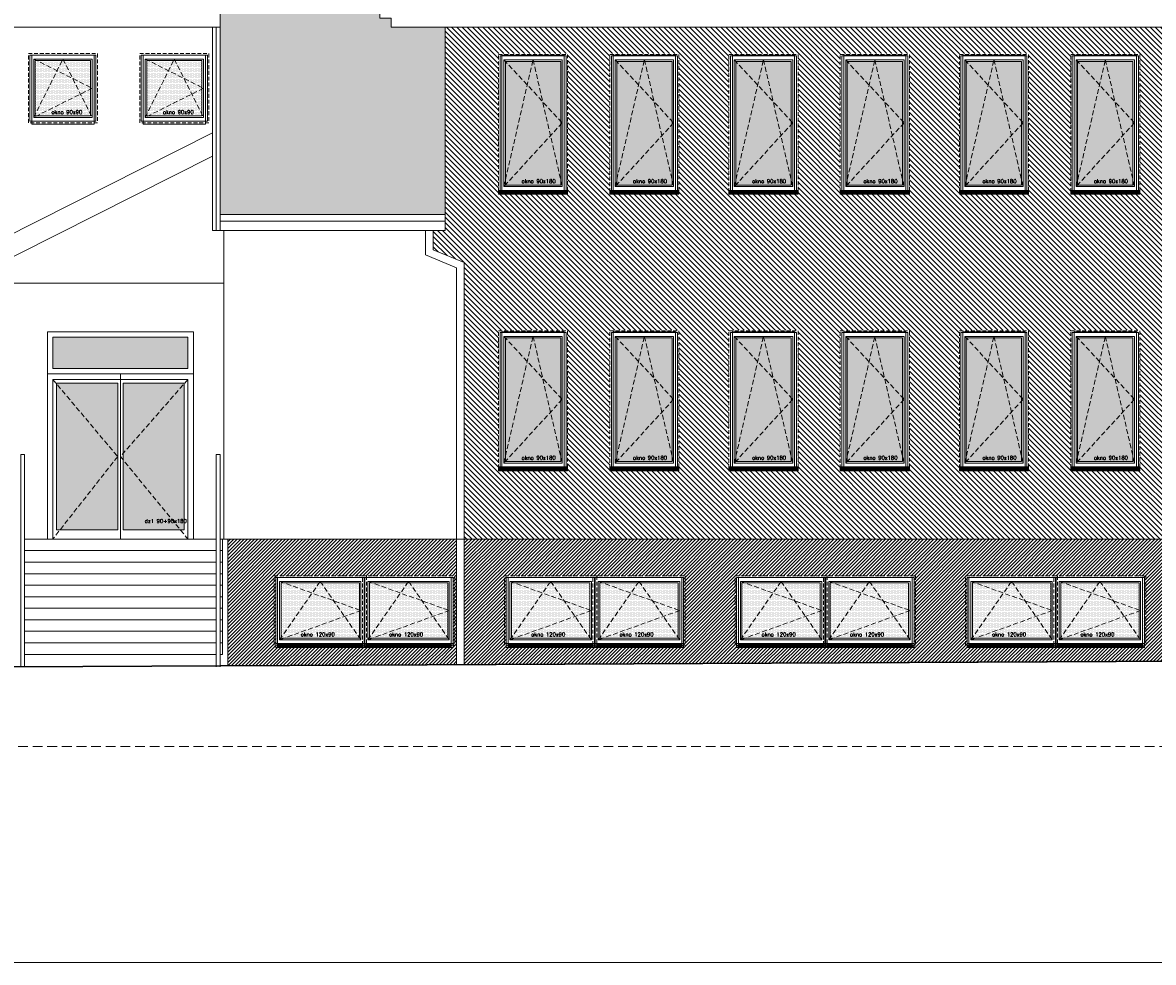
# Model space of a CAD drawing. Header units: millimetres. Extents: x 28291 to 177760, y -399809 to -170937.
# Tile 37 of 256: x 77694 to 79166, y -238865 to -237642. Entities that reach past the tile are written whole.
import ezdxf

# ---------------------------------------------------------------- set-up
doc = ezdxf.new("R2010")
doc.units = ezdxf.units.MM
for name, pattern in [('CACHE', [9.525, 6.35, -3.175]), ('CARKOVANA', [7.5, 5, -2.5]), ('HIDDEN', [9.525, 6.35, -3.175])]:
    doc.linetypes.add(name, pattern=pattern)
doc.layers.get('0').update_dxf_attribs({"lineweight": 0})
for name, color, linetype, lineweight in [('! opisy okien elewacja', 7, 'Continuous', 0), ('!! 0_ Istn-sciany', 3, 'Continuous', 30), ('!! 0_ WIDOK ELEWACJA', 4, 'Continuous', 0), ('!! 0_Istn-cienka', 4, 'Continuous', 9), ('!! 1_Hatch dach', 252, 'Continuous', 5), ('!! 2_NOWE OKNA WIDOk - remont', 140, 'Continuous', 5), ('!! 2_posadzki winyle 2', 43, 'Continuous', 9)]:
    doc.layers.add(name, color=color, linetype=linetype, lineweight=lineweight)
for name, color, linetype, lineweight, true_color in [('!! 0_ Istn-okna - wymienione', 9, 'Continuous', 13, 0x808080), ('!! 1_ELEWACJA KOLOR', 7, 'Continuous', 13, 0x6888bb), ('!! 2_ELEWACJA COKÓŁ', 9, 'Continuous', 13, 0x808080)]:
    doc.layers.add(name, color=color, linetype=linetype, lineweight=lineweight, true_color=true_color)
doc.styles.add('TXT', font='simplex.shx')

# ---------------------------------------------------------------- blocks, each defined once
blk = doc.blocks.new('okno 90x180')
at = {"layer": '!! 1_Hatch dach', "true_color": 0x575757}
h = blk.add_hatch(dxfattribs=at)
h.set_pattern_fill('DOTS', color=251)
h.set_pattern_definition([(0, (-9632.3096, -11392.1331), (0.79375, 1.5875), [0, -1.5875])])
h.paths.add_polyline_path([(9, -10), (81, -10), (81, -171), (9, -171)])
at = {"layer": '!! 2_posadzki winyle 2'}
h = blk.add_hatch(dxfattribs=at)
h.set_pattern_fill('ANSI31', color=252, scale=0.2)
h.paths.add_polyline_path([(0, -178), (90, -178), (90, -183), (0, -183)])
at = {"layer": '!! 0_ Istn-okna - wymienione', "linetype": 'CARKOVANA', "lineweight": 5}
blk.add_lwpolyline([(0, -1), (90, -1), (90, -180), (0, -180)], close=True, dxfattribs=at)
at = {"layer": '!! 0_ Istn-okna - wymienione'}
for points in [[(2, -3), (88, -3), (88, -178), (2, -178)], [(7, -8), (83, -8), (83, -173), (7, -173)], [(9, -10), (81, -10), (81, -171), (9, -171)], [(0, -178), (90, -178), (90, -183), (0, -183)]]:
    blk.add_lwpolyline(points, close=True, dxfattribs=at)
at = {"layer": '!! 1_Hatch dach', "color": 251, "linetype": 'CACHE', "true_color": 0x575757}
for points in [[(7, -173), (45, -8), (83, -173)], [(7, -8), (83, -90), (7, -173)]]:
    blk.add_lwpolyline(points, dxfattribs=at)
at = {"insert": (30.1, -163.6), "char_height": 5, "attachment_point": 1, "style": 'TXT'}
blk.add_mtext_dynamic_manual_height_columns('okno 90x180', width=52.63, gutter_width=75, heights=[0], dxfattribs=at)
blk = doc.blocks.new('okno 115x115')
at = {"layer": '!! 1_Hatch dach', "true_color": 0x575757}
h = blk.add_hatch(dxfattribs=at)
h.set_pattern_fill('DOTS', color=251, angle=360)
h.set_pattern_definition([(360, (-21873.4686, 1906.5186), (0.79375, 1.5875), [0, -1.5875])])
h.paths.add_polyline_path([(-12259.7, 13266.7), (-12157.7, 13266.7), (-12157.7, 13194.7), (-12259.7, 13194.7)])
h = blk.add_hatch(dxfattribs=at)
h.set_pattern_fill('ANSI31', color=251, scale=0.2, angle=360)
h.paths.add_polyline_path([(-12264.2, 13187.7), (-12153.2, 13187.7), (-12153.2, 13182.7), (-12264.2, 13182.7)])
at = {"layer": '!! 0_ Istn-okna - wymienione', "linetype": 'CARKOVANA', "lineweight": 5}
blk.add_lwpolyline([(-12268.7, 13275.7), (-12148.7, 13275.7), (-12148.7, 13185.7), (-12268.7, 13185.7)], close=True, dxfattribs=at)
at = {"layer": '!! 0_ Istn-okna - wymienione'}
for points in [[(-12266.7, 13273.7), (-12150.7, 13273.7), (-12150.7, 13187.7), (-12266.7, 13187.7)], [(-12261.7, 13268.7), (-12155.7, 13268.7), (-12155.7, 13192.7), (-12261.7, 13192.7)], [(-12259.7, 13266.7), (-12157.7, 13266.7), (-12157.7, 13194.7), (-12259.7, 13194.7)], [(-12266.7, 13187.7), (-12150.7, 13187.7), (-12150.7, 13182.7), (-12266.7, 13182.7)]]:
    blk.add_lwpolyline(points, close=True, dxfattribs=at)
at = {"layer": '!! 1_Hatch dach', "color": 251, "linetype": 'CACHE', "true_color": 0x575757}
for points in [[(-12261.7, 13192.7), (-12208.7, 13268.7), (-12155.7, 13192.7)], [(-12261.7, 13268.7), (-12155.7, 13230.7), (-12261.7, 13192.7)]]:
    blk.add_lwpolyline(points, dxfattribs=at)
at = {"insert": (-12234.1, 13202.1), "char_height": 5, "attachment_point": 1, "style": 'TXT'}
blk.add_mtext_dynamic_manual_height_columns('okno 120x90', width=52.63, gutter_width=75, heights=[0], dxfattribs=at)
blk = doc.blocks.new('okno 90x90')
at = {"layer": '!! 1_Hatch dach', "true_color": 0x575757}
h = blk.add_hatch(dxfattribs=at)
h.set_pattern_fill('DOTS', color=251)
h.set_pattern_definition([(0, (-9634.3096, -11214.1331), (0.79375, 1.5875), [0, -1.5875])])
h.paths.add_polyline_path([(7, 79), (79, 79), (79, 7), (7, 7)])
at = {"layer": '!! 0_ Istn-okna - wymienione', "linetype": 'CARKOVANA', "lineweight": 5}
blk.add_lwpolyline([(-2, 88), (88, 88), (88, -2), (-2, -2)], close=True, dxfattribs=at)
at = {"layer": '!! 0_ Istn-okna - wymienione'}
for points in [[(0, 86), (86, 86), (86, 0), (0, 0)], [(5, 81), (81, 81), (81, 5), (5, 5)], [(7, 79), (79, 79), (79, 7), (7, 7)]]:
    blk.add_lwpolyline(points, close=True, dxfattribs=at)
at = {"layer": '!! 1_Hatch dach', "color": 251, "linetype": 'CACHE', "true_color": 0x575757}
for points in [[(5, 5), (43, 81), (81, 5)], [(5, 81), (81, 43), (5, 5)]]:
    blk.add_lwpolyline(points, dxfattribs=at)
at = {"insert": (28.1, 14.4), "char_height": 5, "attachment_point": 1, "style": 'TXT'}
blk.add_mtext_dynamic_manual_height_columns('okno 90x90', width=52.63, gutter_width=75, heights=[0], dxfattribs=at)
blk = doc.blocks.new('DRZWI ZEWNETRZNE 2')
at = {"layer": '!! 1_Hatch dach', "true_color": 0x575757}
h = blk.add_hatch(dxfattribs=at)
h.set_pattern_fill('DOTS', color=251)
h.set_pattern_definition([(180, (-95, 511.8881), (-0.79375, -1.5875), [0, -1.5875])])
h.paths.add_polyline_path([(-187, -465.4), (-266.5, -465.4), (-266.5, -656.4), (-187, -656.4)])
h.paths.add_polyline_path([(-273.5, -465.4), (-353, -465.4), (-353, -656.4), (-273.5, -656.4)])
h.paths.add_polyline_path([(-182, -405.4), (-358, -405.4), (-358, -446.4), (-182, -446.4)])
at = {"layer": '!! 0_ Istn-okna - wymienione'}
for p, q in [((-182, -460.4), (-358, -460.4)), ((-358, -460.4), (-358, -668.4)), ((-273.5, -465.4), (-353, -465.4)), ((-353, -465.4), (-353, -656.4)), ((-187, -465.4), (-266.5, -465.4)), ((-187, -656.4), (-187, -465.4)), ((-182, -668.4), (-182, -460.4))]:
    blk.add_line(p, q, dxfattribs=at)
for points in [[(-175, -668.4), (-175, -398.4), (-365, -398.4), (-365, -668.4)], [(-175, -668.4), (-175, -453.4), (-365, -453.4), (-365, -668.4)], [(-270, -668.4), (-270, -453.4)], [(-273.5, -656.4), (-273.5, -465.4)], [(-266.5, -656.4), (-266.5, -465.4)], [(-353, -656.4), (-273.5, -656.4)], [(-266.5, -656.4), (-187, -656.4)], [(-365, -668.4), (-175, -668.4)]]:
    blk.add_lwpolyline(points, dxfattribs=at)
for points in [[(-175, -453.4), (-365, -453.4), (-365, -398.4), (-175, -398.4)], [(-182, -446.4), (-358, -446.4), (-358, -405.4), (-182, -405.4)]]:
    blk.add_lwpolyline(points, close=True, dxfattribs=at)
at = {"layer": '!! 1_Hatch dach', "color": 251, "linetype": 'CACHE', "true_color": 0x575757}
for points in [[(-358, -460.4), (-273.5, -560.9), (-358, -668.4)], [(-182, -460.4), (-270, -560.9), (-182, -668.4)]]:
    blk.add_lwpolyline(points, dxfattribs=at)
at = {"insert": (-238.2, -642.4), "char_height": 5, "attachment_point": 1, "style": 'TXT'}
blk.add_mtext_dynamic_manual_height_columns('dz1 90+90x180', width=52.63, gutter_width=75, heights=[0], dxfattribs=at)

msp = doc.modelspace()

# ---------------------------------------------------------------- hatches: boundary and pattern name
at = {"layer": '!! 1_ELEWACJA KOLOR', "true_color": 0xa78758}
h = msp.add_hatch(dxfattribs=at)
h.set_pattern_fill('ANSI31', color=45, scale=1.5, angle=-90)
h.paths.add_polyline_path([(78269.25991, -238314.26576), (79218.25991, -238314.26576), (79218.25991, -238132.26576), (79215.75991, -238132.26576), (79215.75991, -238042.26576), (79217.47132, -237772.26576), (79215.75991, -237772.26576), (79215.75991, -237682.26576), (79218.25991, -237647.85452), (78244.25991, -237647.85452), (78244.25991, -237891.63335), (78244.25991, -237912.26576), (78228.92991, -237912.26576), (78228.92991, -237937.53761), (78269.25991, -237954.26576)])
h.paths.add_polyline_path([(78913.75991, -238042.26576), (79003.75991, -238042.26576), (79003.75991, -238222.26576), (78999.25991, -238222.26576), (78999.25991, -238224.26576), (78918.25991, -238224.26576), (78918.25991, -238222.26576), (78913.75991, -238222.26576)], flags=16)
h.paths.add_polyline_path([(78915.75991, -238044.26576), (79001.75991, -238044.26576), (79001.75991, -238220.26576), (78915.75991, -238220.26576)], flags=0)
h.paths.add_polyline_path([(78920.75991, -238049.26576), (78996.75991, -238049.26576), (78996.75991, -238215.26576), (78920.75991, -238215.26576)], flags=0)
h.paths.add_polyline_path([(78922.59124, -238051.26576), (78958.30208, -238051.26576), (78958.75991, -238049.26576), (78959.21774, -238051.26576), (78994.75991, -238051.26576), (78994.75991, -238130.08155), (78996.75991, -238132.26576), (78994.75991, -238134.44997), (78994.75991, -238206.52891), (78996.30208, -238213.26576), (78922.59124, -238213.26576), (78920.75991, -238215.26576), (78922.75991, -238206.52891), (78922.75991, -238051.44997)], flags=0)
h.paths.add_polyline_path([(78848.75991, -238042.26576), (78848.75991, -238222.26576), (78844.25991, -238222.26576), (78844.25991, -238224.26576), (78763.25991, -238224.26576), (78763.25991, -238222.26576), (78758.75991, -238222.26576), (78758.75991, -238042.26576)], flags=16)
h.paths.add_polyline_path([(78846.75991, -238044.26576), (78846.75991, -238220.26576), (78760.75991, -238220.26576), (78760.75991, -238044.26576)], flags=0)
h.paths.add_polyline_path([(78918.25991, -237864.26576), (78918.25991, -237862.26576), (78913.75991, -237862.26576), (78844.25991, -237862.26576), (78844.25991, -237864.26576), (78763.25991, -237864.26576), (78763.25991, -237862.26576), (78758.75991, -237862.26576), (78699.25991, -237862.26576), (78699.25991, -237864.26576), (78618.25991, -237864.26576), (78618.25991, -237862.26576), (78613.75991, -237862.26576), (78544.25991, -237862.26576), (78544.25991, -237864.26576), (78463.25991, -237864.26576), (78463.25991, -237862.26576), (78458.75991, -237862.26576), (78399.25991, -237862.26576), (78399.25991, -237864.26576), (78318.25991, -237864.26576), (78318.25991, -237862.26576), (78313.75991, -237862.26576), (78313.75991, -237682.26576), (78403.75991, -237682.26576), (78403.75991, -237862.26576), (78458.75991, -237862.26576), (78458.75991, -237682.26576), (78548.75991, -237682.26576), (78548.75991, -237862.26576), (78613.75991, -237862.26576), (78613.75991, -237682.26576), (78703.75991, -237682.26576), (78703.75991, -237862.26576), (78758.75991, -237862.26576), (78758.75991, -237682.26576), (78848.75991, -237682.26576), (78848.75991, -237862.26576), (78913.75991, -237862.26576), (78913.75991, -237682.26576), (79003.75991, -237682.26576), (79003.75991, -237862.26576), (79058.75991, -237862.26576), (79058.75991, -237682.26576), (79148.75991, -237682.26576), (79148.75991, -237862.26576), (79144.25991, -237862.26576), (79144.25991, -237864.26576), (79063.25991, -237864.26576), (79063.25991, -237862.26576), (79058.75991, -237862.26576), (78999.25991, -237862.26576), (78999.25991, -237864.26576)], flags=16)
h.paths.add_polyline_path([(78841.75991, -238049.26576), (78841.75991, -238215.26576), (78765.75991, -238215.26576), (78765.75991, -238049.26576)], flags=0)
h.paths.add_polyline_path([(78915.75991, -237860.26576), (78915.75991, -237684.26576), (79001.75991, -237684.26576), (79001.75991, -237860.26576)], flags=0)
h.paths.add_polyline_path([(78839.75991, -238051.26576), (78839.75991, -238130.08155), (78841.75991, -238132.26576), (78839.75991, -238134.44997), (78839.75991, -238206.52891), (78841.30208, -238213.26576), (78767.59124, -238213.26576), (78765.75991, -238215.26576), (78767.75991, -238206.52891), (78767.75991, -238051.44997), (78767.59124, -238051.26576), (78803.30208, -238051.26576), (78803.75991, -238049.26576), (78804.21774, -238051.26576)], flags=0)
h.paths.add_polyline_path([(78920.75991, -237855.26576), (78920.75991, -237689.26576), (78996.75991, -237689.26576), (78996.75991, -237855.26576)], flags=0)
h.paths.add_polyline_path([(78920.75991, -237855.26576), (78922.75991, -237846.52891), (78922.75991, -237691.44997), (78922.59124, -237691.26576), (78958.30208, -237691.26576), (78958.75991, -237689.26576), (78959.21774, -237691.26576), (78994.75991, -237691.26576), (78994.75991, -237770.08155), (78996.75991, -237772.26576), (78994.75991, -237774.44997), (78994.75991, -237846.52891), (78996.30208, -237853.26576), (78922.59124, -237853.26576)], flags=0)
h.paths.add_polyline_path([(78846.75991, -237860.26576), (78760.75991, -237860.26576), (78760.75991, -237684.26576), (78846.75991, -237684.26576)], flags=0)
h.paths.add_polyline_path([(78841.75991, -237855.26576), (78765.75991, -237855.26576), (78765.75991, -237689.26576), (78841.75991, -237689.26576)], flags=0)
h.paths.add_polyline_path([(78841.30208, -237853.26576), (78767.59124, -237853.26576), (78765.75991, -237855.26576), (78767.75991, -237846.52891), (78767.75991, -237691.44997), (78767.59124, -237691.26576), (78803.30208, -237691.26576), (78803.75991, -237689.26576), (78804.21774, -237691.26576), (78839.75991, -237691.26576), (78839.75991, -237770.08155), (78841.75991, -237772.26576), (78839.75991, -237774.44997), (78839.75991, -237846.52891)], flags=0)
h.paths.add_polyline_path([(79058.75991, -238042.26576), (79148.75991, -238042.26576), (79148.75991, -238222.26576), (79144.25991, -238222.26576), (79144.25991, -238224.26576), (79063.25991, -238224.26576), (79063.25991, -238222.26576), (79058.75991, -238222.26576)], flags=16)
h.paths.add_polyline_path([(79060.75991, -238044.26576), (79146.75991, -238044.26576), (79146.75991, -238220.26576), (79060.75991, -238220.26576)], flags=0)
h.paths.add_polyline_path([(79065.75991, -238049.26576), (79141.75991, -238049.26576), (79141.75991, -238215.26576), (79065.75991, -238215.26576)], flags=0)
h.paths.add_polyline_path([(79067.59124, -238051.26576), (79103.30208, -238051.26576), (79103.75991, -238049.26576), (79104.21774, -238051.26576), (79139.75991, -238051.26576), (79139.75991, -238130.08155), (79141.75991, -238132.26576), (79139.75991, -238134.44997), (79139.75991, -238206.52891), (79141.30208, -238213.26576), (79067.59124, -238213.26576), (79065.75991, -238215.26576), (79067.75991, -238206.52891), (79067.75991, -238051.44997)], flags=0)
h.paths.add_polyline_path([(79060.75991, -237860.26576), (79060.75991, -237684.26576), (79146.75991, -237684.26576), (79146.75991, -237860.26576)], flags=0)
h.paths.add_polyline_path([(79065.75991, -237855.26576), (79065.75991, -237689.26576), (79141.75991, -237689.26576), (79141.75991, -237855.26576)], flags=0)
h.paths.add_polyline_path([(79065.75991, -237855.26576), (79067.75991, -237846.52891), (79067.75991, -237691.44997), (79067.59124, -237691.26576), (79103.30208, -237691.26576), (79103.75991, -237689.26576), (79104.21774, -237691.26576), (79139.75991, -237691.26576), (79139.75991, -237770.08155), (79141.75991, -237772.26576), (79139.75991, -237774.44997), (79139.75991, -237846.52891), (79141.30208, -237853.26576), (79067.59124, -237853.26576)], flags=0)
h.paths.add_polyline_path([(78703.75991, -238042.26576), (78703.75991, -238222.26576), (78699.25991, -238222.26576), (78699.25991, -238224.26576), (78618.25991, -238224.26576), (78618.25991, -238222.26576), (78613.75991, -238222.26576), (78613.75991, -238042.26576)], flags=16)
h.paths.add_polyline_path([(78701.75991, -238044.26576), (78701.75991, -238220.26576), (78615.75991, -238220.26576), (78615.75991, -238044.26576)], flags=0)
h.paths.add_polyline_path([(78696.75991, -238049.26576), (78696.75991, -238215.26576), (78620.75991, -238215.26576), (78620.75991, -238049.26576)], flags=0)
h.paths.add_polyline_path([(78694.75991, -238051.26576), (78694.75991, -238130.08155), (78696.75991, -238132.26576), (78694.75991, -238134.44997), (78694.75991, -238206.52891), (78696.30208, -238213.26576), (78622.59124, -238213.26576), (78620.75991, -238215.26576), (78622.75991, -238206.52891), (78622.75991, -238051.44997), (78622.59124, -238051.26576), (78658.30208, -238051.26576), (78658.75991, -238049.26576), (78659.21774, -238051.26576)], flags=0)
h.paths.add_polyline_path([(78701.75991, -237860.26576), (78615.75991, -237860.26576), (78615.75991, -237684.26576), (78701.75991, -237684.26576)], flags=0)
h.paths.add_polyline_path([(78696.75991, -237855.26576), (78620.75991, -237855.26576), (78620.75991, -237689.26576), (78696.75991, -237689.26576)], flags=0)
h.paths.add_polyline_path([(78696.30208, -237853.26576), (78622.59124, -237853.26576), (78620.75991, -237855.26576), (78622.75991, -237846.52891), (78622.75991, -237691.44997), (78622.59124, -237691.26576), (78658.30208, -237691.26576), (78658.75991, -237689.26576), (78659.21774, -237691.26576), (78694.75991, -237691.26576), (78694.75991, -237770.08155), (78696.75991, -237772.26576), (78694.75991, -237774.44997), (78694.75991, -237846.52891)], flags=0)
h.paths.add_polyline_path([(78548.75991, -238042.26576), (78548.75991, -238222.26576), (78544.25991, -238222.26576), (78544.25991, -238224.26576), (78463.25991, -238224.26576), (78463.25991, -238222.26576), (78458.75991, -238222.26576), (78458.75991, -238042.26576)], flags=16)
h.paths.add_polyline_path([(78546.75991, -238044.26576), (78546.75991, -238220.26576), (78460.75991, -238220.26576), (78460.75991, -238044.26576)], flags=0)
h.paths.add_polyline_path([(78541.75991, -238049.26576), (78541.75991, -238215.26576), (78465.75991, -238215.26576), (78465.75991, -238049.26576)], flags=0)
h.paths.add_polyline_path([(78546.75991, -237860.26576), (78460.75991, -237860.26576), (78460.75991, -237684.26576), (78546.75991, -237684.26576)], flags=0)
h.paths.add_polyline_path([(78539.75991, -238051.26576), (78539.75991, -238130.08155), (78541.75991, -238132.26576), (78539.75991, -238134.44997), (78539.75991, -238206.52891), (78541.30208, -238213.26576), (78467.59124, -238213.26576), (78465.75991, -238215.26576), (78467.75991, -238206.52891), (78467.75991, -238051.44997), (78467.59124, -238051.26576), (78503.30208, -238051.26576), (78503.75991, -238049.26576), (78504.21774, -238051.26576)], flags=0)
h.paths.add_polyline_path([(78541.75991, -237855.26576), (78465.75991, -237855.26576), (78465.75991, -237689.26576), (78541.75991, -237689.26576)], flags=0)
h.paths.add_polyline_path([(78541.30208, -237853.26576), (78467.59124, -237853.26576), (78465.75991, -237855.26576), (78467.75991, -237846.52891), (78467.75991, -237691.44997), (78467.59124, -237691.26576), (78503.30208, -237691.26576), (78503.75991, -237689.26576), (78504.21774, -237691.26576), (78539.75991, -237691.26576), (78539.75991, -237770.08155), (78541.75991, -237772.26576), (78539.75991, -237774.44997), (78539.75991, -237846.52891)], flags=0)
h.paths.add_polyline_path([(78403.75991, -238042.26576), (78403.75991, -238222.26576), (78399.25991, -238222.26576), (78399.25991, -238224.26576), (78318.25991, -238224.26576), (78318.25991, -238222.26576), (78313.75991, -238222.26576), (78313.75991, -238042.26576)], flags=16)
h.paths.add_polyline_path([(78401.75991, -238044.26576), (78401.75991, -238220.26576), (78315.75991, -238220.26576), (78315.75991, -238044.26576)], flags=0)
h.paths.add_polyline_path([(78401.75991, -237860.26576), (78315.75991, -237860.26576), (78315.75991, -237684.26576), (78401.75991, -237684.26576)], flags=0)
h.paths.add_polyline_path([(78396.75991, -238049.26576), (78396.75991, -238215.26576), (78320.75991, -238215.26576), (78320.75991, -238049.26576)], flags=0)
h.paths.add_polyline_path([(78394.75991, -238051.26576), (78394.75991, -238130.08155), (78396.75991, -238132.26576), (78394.75991, -238134.44997), (78394.75991, -238206.52891), (78396.30208, -238213.26576), (78322.59124, -238213.26576), (78320.75991, -238215.26576), (78322.75991, -238206.52891), (78322.75991, -238051.44997), (78322.59124, -238051.26576), (78358.30208, -238051.26576), (78358.75991, -238049.26576), (78359.21774, -238051.26576)], flags=0)
h.paths.add_polyline_path([(78396.75991, -237855.26576), (78320.75991, -237855.26576), (78320.75991, -237689.26576), (78396.75991, -237689.26576)], flags=0)
h.paths.add_polyline_path([(78396.30208, -237853.26576), (78322.59124, -237853.26576), (78320.75991, -237855.26576), (78322.75991, -237846.52891), (78322.75991, -237691.44997), (78322.59124, -237691.26576), (78358.30208, -237691.26576), (78358.75991, -237689.26576), (78359.21774, -237691.26576), (78394.75991, -237691.26576), (78394.75991, -237770.08155), (78396.75991, -237772.26576), (78394.75991, -237774.44997), (78394.75991, -237846.52891)], flags=0)
h.paths.add_polyline_path([(79087.58766, -238212.10613), (79137.70671, -238212.10613), (79137.70671, -238204.60613), (79087.58766, -238204.60613)], flags=8)
h.paths.add_polyline_path([(78942.58766, -238212.10613), (78992.70671, -238212.10613), (78992.70671, -238204.60613), (78942.58766, -238204.60613)], flags=8)
h.paths.add_polyline_path([(78787.58766, -238212.10613), (78837.70671, -238212.10613), (78837.70671, -238204.60613), (78787.58766, -238204.60613)], flags=8)
h.paths.add_polyline_path([(78642.58766, -238212.10613), (78692.70671, -238212.10613), (78692.70671, -238204.60613), (78642.58766, -238204.60613)], flags=8)
h.paths.add_polyline_path([(78487.58766, -238212.10613), (78537.70671, -238212.10613), (78537.70671, -238204.60613), (78487.58766, -238204.60613)], flags=8)
h.paths.add_polyline_path([(78342.58766, -238212.10613), (78392.70671, -238212.10613), (78392.70671, -238204.60613), (78342.58766, -238204.60613)], flags=8)
h.paths.add_polyline_path([(79087.58766, -237852.10613), (79137.70671, -237852.10613), (79137.70671, -237844.60613), (79087.58766, -237844.60613)], flags=8)
h.paths.add_polyline_path([(78942.58766, -237852.10613), (78992.70671, -237852.10613), (78992.70671, -237844.60613), (78942.58766, -237844.60613)], flags=8)
h.paths.add_polyline_path([(78787.58766, -237852.10613), (78837.70671, -237852.10613), (78837.70671, -237844.60613), (78787.58766, -237844.60613)], flags=8)
h.paths.add_polyline_path([(78642.58766, -237852.10613), (78692.70671, -237852.10613), (78692.70671, -237844.60613), (78642.58766, -237844.60613)], flags=8)
h.paths.add_polyline_path([(78487.58766, -237852.10613), (78537.70671, -237852.10613), (78537.70671, -237844.60613), (78487.58766, -237844.60613)], flags=8)
h.paths.add_polyline_path([(78342.58766, -237852.10613), (78392.70671, -237852.10613), (78392.70671, -237844.60613), (78342.58766, -237844.60613)], flags=8)
at = {"layer": '!! 1_Hatch dach', "true_color": 0x990000}
h = msp.add_hatch(dxfattribs=at)
h.set_pattern_fill('AR-B88', color=14, scale=0.1, angle=180)
h.paths.add_polyline_path([(79303.25991, -237613.0165), (79303.25991, -237627.22212), (82067.25991, -237627.22212), (82067.25991, -237010.26576), (75781.25991, -237010.26576), (75781.25991, -237627.22212), (77951.25991, -237627.22212), (77951.25991, -237891.63335), (78244.25991, -237891.63335), (78244.25991, -237647.85452), (78174.25991, -237647.85452), (78174.25991, -237635.86593), (78159.25991, -237635.86593), (78159.25991, -237613.0165), (78731.25991, -237109.6565)])
h.paths.add_polyline_path([(79511.5687, -237292.80212), (79646.87991, -237407.24742), (79630.73536, -237426.33547), (79392.40203, -237426.33547), (79376.25749, -237407.24742)], flags=16)
h.paths.add_polyline_path([(79511.5687, -237325.54511), (79630.73536, -237426.33547), (79392.40203, -237426.33547)], flags=0)
h.paths.add_polyline_path([(79511.5687, -237329.47427), (79622.54287, -237423.33547), (79400.59453, -237423.33547)], flags=0)
h.paths.add_polyline_path([(79795.42415, -237407.24742), (79930.73536, -237292.80212), (80066.04658, -237407.24742), (80049.90203, -237426.33547), (79811.5687, -237426.33547)], flags=16)
h.paths.add_polyline_path([(79811.5687, -237426.33547), (79930.73536, -237325.54511), (80049.90203, -237426.33547)], flags=0)
h.paths.add_polyline_path([(79819.7612, -237423.33547), (79930.73536, -237329.47427), (80041.70953, -237423.33547)], flags=0)
h.paths.add_polyline_path([(80214.59082, -237407.24742), (80349.90203, -237292.80212), (80485.21324, -237407.24742), (80469.0687, -237426.33547), (80230.73536, -237426.33547)], flags=16)
h.paths.add_polyline_path([(80230.73536, -237426.33547), (80349.90203, -237325.54511), (80469.0687, -237426.33547)], flags=0)
h.paths.add_polyline_path([(80238.92786, -237423.33547), (80349.90203, -237329.47427), (80460.8762, -237423.33547)], flags=0)
h.paths.add_polyline_path([(78086.26233, -237407.24742), (78070.11779, -237426.33547), (77831.78445, -237426.33547), (77815.63991, -237407.24742), (77950.95112, -237292.80212)], flags=16)
h.paths.add_polyline_path([(78070.11779, -237426.33547), (77831.78445, -237426.33547), (77950.95112, -237325.54511)], flags=0)
h.paths.add_polyline_path([(78061.92529, -237423.33547), (77839.97695, -237423.33547), (77950.95112, -237329.47427)], flags=0)
h.paths.add_polyline_path([(80790.64743, -237407.24742), (80925.95864, -237292.80212), (81061.26985, -237407.24742), (81045.1253, -237426.33547), (81035.1253, -237426.33547), (81035.1253, -237565.70631), (80816.79197, -237565.70631), (80816.79197, -237426.33547), (80806.79197, -237426.33547)], flags=16)
h.paths.add_polyline_path([(80840.95864, -237436.70631), (81010.95864, -237436.70631), (81010.95864, -237555.70631), (80840.95864, -237555.70631)], flags=0)
h.paths.add_polyline_path([(80847.95864, -237443.70631), (80923.45864, -237443.70631), (80923.45864, -237548.70631), (80847.95864, -237548.70631)], flags=0)
h.paths.add_polyline_path([(80849.95864, -237445.16588), (80850.69918, -237445.70631), (80884.98959, -237445.70631), (80885.70864, -237443.70631), (80886.42769, -237445.70631), (80921.26817, -237445.70631), (80921.26817, -237542.61361), (80922.73959, -237546.70631), (80850.80561, -237546.70631), (80847.95864, -237548.70631), (80849.95864, -237543.1434)], flags=0)
h.paths.add_polyline_path([(77667.09567, -237407.24742), (77650.95112, -237426.33547), (77412.61779, -237426.33547), (77396.47324, -237407.24742), (77531.78445, -237292.80212)], flags=16)
h.paths.add_polyline_path([(80928.45864, -237443.70631), (81003.95864, -237443.70631), (81003.95864, -237548.70631), (80928.45864, -237548.70631)], flags=0)
h.paths.add_polyline_path([(80930.64911, -237445.70631), (80965.48959, -237445.70631), (80966.20864, -237443.70631), (80966.92769, -237445.70631), (81001.21809, -237445.70631), (81001.95864, -237445.16588), (81001.95864, -237543.1434), (81003.95864, -237548.70631), (81001.11167, -237546.70631), (80929.17769, -237546.70631), (80930.64911, -237542.61361)], flags=0)
h.paths.add_polyline_path([(77650.95112, -237426.33547), (77412.61779, -237426.33547), (77531.78445, -237325.54511)], flags=0)
h.paths.add_polyline_path([(77642.75862, -237423.33547), (77420.81029, -237423.33547), (77531.78445, -237329.47427)], flags=0)
h.paths.add_polyline_path([(81090.64743, -237407.24742), (81225.95864, -237292.80212), (81361.26985, -237407.24742), (81345.1253, -237426.33547), (81335.1253, -237426.33547), (81335.1253, -237565.70631), (81116.79197, -237565.70631), (81116.79197, -237426.33547), (81106.79197, -237426.33547)], flags=16)
h.paths.add_polyline_path([(81140.95864, -237436.70631), (81310.95864, -237436.70631), (81310.95864, -237555.70631), (81140.95864, -237555.70631)], flags=0)
h.paths.add_polyline_path([(81147.95864, -237443.70631), (81223.45864, -237443.70631), (81223.45864, -237548.70631), (81147.95864, -237548.70631)], flags=0)
h.paths.add_polyline_path([(81149.95864, -237445.16588), (81150.69918, -237445.70631), (81184.98959, -237445.70631), (81185.70864, -237443.70631), (81186.42769, -237445.70631), (81221.26817, -237445.70631), (81221.26817, -237542.61361), (81222.73959, -237546.70631), (81150.80561, -237546.70631), (81147.95864, -237548.70631), (81149.95864, -237543.1434)], flags=0)
h.paths.add_polyline_path([(81228.45864, -237443.70631), (81303.95864, -237443.70631), (81303.95864, -237548.70631), (81228.45864, -237548.70631)], flags=0)
h.paths.add_polyline_path([(81230.64911, -237445.70631), (81265.48959, -237445.70631), (81266.20864, -237443.70631), (81266.92769, -237445.70631), (81301.21809, -237445.70631), (81301.95864, -237445.16588), (81301.95864, -237543.1434), (81303.95864, -237548.70631), (81301.11167, -237546.70631), (81229.17769, -237546.70631), (81230.64911, -237542.61361)], flags=0)
h.paths.add_polyline_path([(77247.929, -237407.24742), (77231.78445, -237426.33547), (76993.45112, -237426.33547), (76977.30658, -237407.24742), (77112.61779, -237292.80212)], flags=16)
h.paths.add_polyline_path([(77231.78445, -237426.33547), (76993.45112, -237426.33547), (77112.61779, -237325.54511)], flags=0)
h.paths.add_polyline_path([(77223.59196, -237423.33547), (77001.64362, -237423.33547), (77112.61779, -237329.47427)], flags=0)
h.paths.add_polyline_path([(81390.64743, -237407.24742), (81525.95864, -237292.80212), (81661.26985, -237407.24742), (81645.1253, -237426.33547), (81635.1253, -237426.33547), (81635.1253, -237565.70631), (81416.79197, -237565.70631), (81416.79197, -237426.33547), (81406.79197, -237426.33547)], flags=16)
h.paths.add_polyline_path([(81440.95864, -237436.70631), (81610.95864, -237436.70631), (81610.95864, -237555.70631), (81440.95864, -237555.70631)], flags=0)
h.paths.add_polyline_path([(81447.95864, -237443.70631), (81523.45864, -237443.70631), (81523.45864, -237548.70631), (81447.95864, -237548.70631)], flags=0)
h.paths.add_polyline_path([(81449.95864, -237445.16588), (81450.69918, -237445.70631), (81484.98959, -237445.70631), (81485.70864, -237443.70631), (81486.42769, -237445.70631), (81521.26817, -237445.70631), (81521.26817, -237542.61361), (81522.73959, -237546.70631), (81450.80561, -237546.70631), (81447.95864, -237548.70631), (81449.95864, -237543.1434)], flags=0)
h.paths.add_polyline_path([(81528.45864, -237443.70631), (81603.95864, -237443.70631), (81603.95864, -237548.70631), (81528.45864, -237548.70631)], flags=0)
h.paths.add_polyline_path([(81530.64911, -237445.70631), (81565.48959, -237445.70631), (81566.20864, -237443.70631), (81566.92769, -237445.70631), (81601.21809, -237445.70631), (81601.95864, -237445.16588), (81601.95864, -237543.1434), (81603.95864, -237548.70631), (81601.11167, -237546.70631), (81529.17769, -237546.70631), (81530.64911, -237542.61361)], flags=0)
h.paths.add_polyline_path([(81699.9487, -237407.24742), (81835.25991, -237292.80212), (81970.57112, -237407.24742), (81954.42658, -237426.33547), (81944.42658, -237426.33547), (81944.42658, -237565.70631), (81726.09324, -237565.70631), (81726.09324, -237426.33547), (81716.09324, -237426.33547)], flags=16)
h.paths.add_polyline_path([(81750.25991, -237436.70631), (81920.25991, -237436.70631), (81920.25991, -237555.70631), (81750.25991, -237555.70631)], flags=0)
h.paths.add_polyline_path([(81757.25991, -237443.70631), (81832.75991, -237443.70631), (81832.75991, -237548.70631), (81757.25991, -237548.70631)], flags=0)
h.paths.add_polyline_path([(81759.25991, -237445.16588), (81760.00045, -237445.70631), (81794.29086, -237445.70631), (81795.00991, -237443.70631), (81795.72896, -237445.70631), (81830.56944, -237445.70631), (81830.56944, -237542.61361), (81832.04086, -237546.70631), (81760.10688, -237546.70631), (81757.25991, -237548.70631), (81759.25991, -237543.1434)], flags=0)
h.paths.add_polyline_path([(81837.75991, -237443.70631), (81913.25991, -237443.70631), (81913.25991, -237548.70631), (81837.75991, -237548.70631)], flags=0)
h.paths.add_polyline_path([(81839.95038, -237445.70631), (81874.79086, -237445.70631), (81875.50991, -237443.70631), (81876.22896, -237445.70631), (81910.51937, -237445.70631), (81911.25991, -237445.16588), (81911.25991, -237543.1434), (81913.25991, -237548.70631), (81910.41294, -237546.70631), (81838.47896, -237546.70631), (81839.95038, -237542.61361)], flags=0)
h.paths.add_polyline_path([(81829.08766, -237545.54668), (81881.11147, -237545.54668), (81881.11147, -237538.04668), (81829.08766, -237538.04668)], flags=8)
h.paths.add_polyline_path([(81519.78639, -237545.54668), (81571.8102, -237545.54668), (81571.8102, -237538.04668), (81519.78639, -237538.04668)], flags=8)
h.paths.add_polyline_path([(81219.78639, -237545.54668), (81271.8102, -237545.54668), (81271.8102, -237538.04668), (81219.78639, -237538.04668)], flags=8)
h.paths.add_polyline_path([(80919.78639, -237545.54668), (80971.8102, -237545.54668), (80971.8102, -237538.04668), (80919.78639, -237538.04668)], flags=8)
at = {"layer": '!! 2_ELEWACJA COKÓŁ', "true_color": 0x2b2b2c}
h = msp.add_hatch(dxfattribs=at)
h.set_pattern_fill('ANSI31', color=250, angle=180)
h.set_pattern_definition([(225, (130878.9713, -429739.2704), (2.24506403, -2.24506403), [])])
h.paths.add_polyline_path([(78269.25991, -238477.7677), (79213.25991, -238473.17626), (79213.25991, -238314.26576), (78269.25991, -238314.26576)])
h.paths.add_polyline_path([(78739.25991, -238362.26576), (78854.25991, -238362.26576), (78854.25991, -238452.26576), (78852.25991, -238452.26576), (78852.25991, -238454.26576), (78626.25991, -238454.26576), (78626.25991, -238452.26576), (78624.25991, -238452.26576), (78624.25991, -238362.26576)], flags=16)
h.paths.add_polyline_path([(78737.25991, -238364.26576), (78737.25991, -238450.26576), (78626.25991, -238450.26576), (78626.25991, -238364.26576)], flags=0)
h.paths.add_polyline_path([(78732.25991, -238369.26576), (78732.25991, -238445.26576), (78631.25991, -238445.26576), (78631.25991, -238369.26576)], flags=0)
h.paths.add_polyline_path([(78680.43096, -238371.26576), (78681.75991, -238369.26576), (78683.08886, -238371.26576), (78730.25991, -238371.26576), (78730.25991, -238406.51328), (78732.25991, -238407.26576), (78730.25991, -238408.01823), (78730.25991, -238442.25586), (78730.93096, -238443.26576), (78636.5757, -238443.26576), (78631.25991, -238445.26576), (78633.25991, -238442.25586), (78633.25991, -238371.26576)], flags=0)
h.paths.add_polyline_path([(78554.25991, -238362.26576), (78554.25991, -238452.26576), (78552.25991, -238452.26576), (78552.25991, -238454.26576), (78326.25991, -238454.26576), (78326.25991, -238452.26576), (78324.25991, -238452.26576), (78324.25991, -238362.26576), (78439.25991, -238362.26576)], flags=16)
h.paths.add_polyline_path([(78552.25991, -238364.26576), (78552.25991, -238450.26576), (78441.25991, -238450.26576), (78441.25991, -238364.26576)], flags=0)
h.paths.add_polyline_path([(78547.25991, -238369.26576), (78547.25991, -238445.26576), (78446.25991, -238445.26576), (78446.25991, -238369.26576)], flags=0)
h.paths.add_polyline_path([(78741.25991, -238364.26576), (78852.25991, -238364.26576), (78852.25991, -238450.26576), (78741.25991, -238450.26576)], flags=0)
h.paths.add_polyline_path([(78545.25991, -238371.26576), (78545.25991, -238406.51328), (78547.25991, -238407.26576), (78545.25991, -238408.01823), (78545.25991, -238442.25586), (78545.93096, -238443.26576), (78451.5757, -238443.26576), (78446.25991, -238445.26576), (78448.25991, -238442.25586), (78448.25991, -238371.26576), (78495.43096, -238371.26576), (78496.75991, -238369.26576), (78498.08886, -238371.26576)], flags=0)
h.paths.add_polyline_path([(78746.25991, -238369.26576), (78847.25991, -238369.26576), (78847.25991, -238445.26576), (78746.25991, -238445.26576)], flags=0)
h.paths.add_polyline_path([(78795.43096, -238371.26576), (78796.75991, -238369.26576), (78798.08886, -238371.26576), (78845.25991, -238371.26576), (78845.25991, -238406.51328), (78847.25991, -238407.26576), (78845.25991, -238408.01823), (78845.25991, -238442.25586), (78845.93096, -238443.26576), (78751.5757, -238443.26576), (78746.25991, -238445.26576), (78748.25991, -238442.25586), (78748.25991, -238371.26576)], flags=0)
h.paths.add_polyline_path([(78437.25991, -238364.26576), (78437.25991, -238450.26576), (78326.25991, -238450.26576), (78326.25991, -238364.26576)], flags=0)
h.paths.add_polyline_path([(78432.25991, -238369.26576), (78432.25991, -238445.26576), (78331.25991, -238445.26576), (78331.25991, -238369.26576)], flags=0)
h.paths.add_polyline_path([(78430.25991, -238371.26576), (78430.25991, -238406.51328), (78432.25991, -238407.26576), (78430.25991, -238408.01823), (78430.25991, -238442.25586), (78430.93096, -238443.26576), (78336.5757, -238443.26576), (78331.25991, -238445.26576), (78333.25991, -238442.25586), (78333.25991, -238371.26576), (78380.43096, -238371.26576), (78381.75991, -238369.26576), (78383.08886, -238371.26576)], flags=0)
h.paths.add_polyline_path([(78924.25991, -238362.26576), (79039.25991, -238362.26576), (79154.25991, -238362.26576), (79154.25991, -238452.26576), (79152.25991, -238452.26576), (79152.25991, -238454.26576), (78926.25991, -238454.26576), (78926.25991, -238452.26576), (78924.25991, -238452.26576)], flags=16)
h.paths.add_polyline_path([(78926.25991, -238364.26576), (79037.25991, -238364.26576), (79037.25991, -238450.26576), (78926.25991, -238450.26576)], flags=0)
h.paths.add_polyline_path([(78931.25991, -238369.26576), (79032.25991, -238369.26576), (79032.25991, -238445.26576), (78931.25991, -238445.26576)], flags=0)
h.paths.add_polyline_path([(78980.43096, -238371.26576), (78981.75991, -238369.26576), (78983.08886, -238371.26576), (79030.25991, -238371.26576), (79030.25991, -238406.51328), (79032.25991, -238407.26576), (79030.25991, -238408.01823), (79030.25991, -238442.25586), (79030.93096, -238443.26576), (78936.5757, -238443.26576), (78931.25991, -238445.26576), (78933.25991, -238442.25586), (78933.25991, -238371.26576)], flags=0)
h.paths.add_polyline_path([(79041.25991, -238364.26576), (79152.25991, -238364.26576), (79152.25991, -238450.26576), (79041.25991, -238450.26576)], flags=0)
h.paths.add_polyline_path([(79046.25991, -238369.26576), (79147.25991, -238369.26576), (79147.25991, -238445.26576), (79046.25991, -238445.26576)], flags=0)
h.paths.add_polyline_path([(79095.43096, -238371.26576), (79096.75991, -238369.26576), (79098.08886, -238371.26576), (79145.25991, -238371.26576), (79145.25991, -238406.51328), (79147.25991, -238407.26576), (79145.25991, -238408.01823), (79145.25991, -238442.25586), (79145.93096, -238443.26576), (79051.5757, -238443.26576), (79046.25991, -238445.26576), (79048.25991, -238442.25586), (79048.25991, -238371.26576)], flags=0)
h.paths.add_polyline_path([(77961.25991, -238479.26576), (78259.25991, -238477.81634), (78259.25991, -238314.26576), (77961.25991, -238314.26576)])
h.paths.add_polyline_path([(78254.25991, -238362.26576), (78254.25991, -238452.26576), (78252.25991, -238452.26576), (78252.25991, -238454.26576), (78026.25991, -238454.26576), (78026.25991, -238452.26576), (78024.25991, -238452.26576), (78024.25991, -238362.26576), (78139.25991, -238362.26576)], flags=16)
h.paths.add_polyline_path([(78252.25991, -238364.26576), (78252.25991, -238450.26576), (78141.25991, -238450.26576), (78141.25991, -238364.26576)], flags=0)
h.paths.add_polyline_path([(78247.25991, -238369.26576), (78247.25991, -238445.26576), (78146.25991, -238445.26576), (78146.25991, -238369.26576)], flags=0)
h.paths.add_polyline_path([(78196.75991, -238369.26576), (78198.08886, -238371.26576), (78245.25991, -238371.26576), (78245.25991, -238406.51328), (78247.25991, -238407.26576), (78245.25991, -238408.01823), (78245.25991, -238442.25586), (78245.93096, -238443.26576), (78151.5757, -238443.26576), (78146.25991, -238445.26576), (78148.25991, -238442.25586), (78148.25991, -238371.26576), (78195.43096, -238371.26576)], flags=0)
h.paths.add_polyline_path([(78137.25991, -238364.26576), (78137.25991, -238450.26576), (78026.25991, -238450.26576), (78026.25991, -238364.26576)], flags=0)
h.paths.add_polyline_path([(78132.25991, -238369.26576), (78132.25991, -238445.26576), (78031.25991, -238445.26576), (78031.25991, -238369.26576)], flags=0)
h.paths.add_polyline_path([(78130.25991, -238371.26576), (78130.25991, -238406.51328), (78132.25991, -238407.26576), (78130.25991, -238408.01823), (78130.25991, -238442.25586), (78130.93096, -238443.26576), (78036.5757, -238443.26576), (78031.25991, -238445.26576), (78033.25991, -238442.25586), (78033.25991, -238371.26576), (78080.43096, -238371.26576), (78081.75991, -238369.26576), (78083.08886, -238371.26576)], flags=0)
h.paths.add_polyline_path([(79070.08766, -238442.10613), (79119.25433, -238442.10613), (79119.25433, -238434.60613), (79070.08766, -238434.60613)], flags=8)
h.paths.add_polyline_path([(78955.08766, -238442.10613), (79004.25433, -238442.10613), (79004.25433, -238434.60613), (78955.08766, -238434.60613)], flags=8)
h.paths.add_polyline_path([(78770.08766, -238442.10613), (78819.25433, -238442.10613), (78819.25433, -238434.60613), (78770.08766, -238434.60613)], flags=8)
h.paths.add_polyline_path([(78655.08766, -238442.10613), (78704.25433, -238442.10613), (78704.25433, -238434.60613), (78655.08766, -238434.60613)], flags=8)
h.paths.add_polyline_path([(78470.08766, -238442.10613), (78519.25433, -238442.10613), (78519.25433, -238434.60613), (78470.08766, -238434.60613)], flags=8)
h.paths.add_polyline_path([(78355.08766, -238442.10613), (78404.25433, -238442.10613), (78404.25433, -238434.60613), (78355.08766, -238434.60613)], flags=8)
h.paths.add_polyline_path([(78170.08766, -238442.10613), (78219.25433, -238442.10613), (78219.25433, -238434.60613), (78170.08766, -238434.60613)], flags=8)
h.paths.add_polyline_path([(78055.08766, -238442.10613), (78104.25433, -238442.10613), (78104.25433, -238434.60613), (78055.08766, -238434.60613)], flags=8)

# ---------------------------------------------------------------- linework, layer by layer
at = {"layer": '! opisy okien elewacja'}
for points in [[(82687.95751, -238865.24478), (75348.20682, -238865.24478), (75348.20682, -236737.82104), (82687.95751, -236737.82104)], [(82067.25991, -237010.26576), (75781.25991, -237010.26576), (75781.25991, -237627.22212), (77951.25991, -237627.22212), (77951.25991, -237891.63335), (78244.25991, -237891.63335), (78244.25991, -237647.85452), (78174.25991, -237647.85452), (78174.25991, -237635.86593), (78159.25991, -237635.86593), (78159.25991, -237613.0165), (78731.25991, -237109.6565), (79303.25991, -237613.0165), (79303.25991, -237627.22212), (82067.25991, -237627.22212)]]:
    msp.add_lwpolyline(points, close=True, dxfattribs=at)
at = {"layer": '!! 0_ Istn-sciany'}
msp.add_lwpolyline([(81987.25991, -238459.68404), (76516.8108, -238486.29129)], dxfattribs=at)
at = {"layer": '!! 0_ WIDOK ELEWACJA'}
for points in [[(77951.25991, -237912.26576), (77951.25991, -237627.22212)], [(78174.25991, -237635.86593), (78174.25991, -237647.85452)], [(77916.67125, -237647.85452), (75771.25991, -237647.85452)], [(77951.25991, -237647.85452), (77916.67125, -237647.85452)], [(77941.25991, -237912.26576), (77941.25991, -237647.85452)], [(77946.25991, -237912.26576), (77946.25991, -237647.85452)], [(79303.25991, -237647.85452), (78174.25991, -237647.85452)], [(78244.25991, -237912.26576), (78244.25991, -237647.85452)], [(77941.25991, -237785.40397), (77622.16466, -237946.22212)], [(77941.25991, -237815.81311), (77637.16466, -237969.07154)], [(78244.25991, -237891.63335), (77951.25991, -237891.63335)], [(78244.25991, -237900.27716), (77951.25991, -237900.27716)], [(78244.25991, -237912.26576), (77941.25991, -237912.26576)], [(77961.25991, -238314.26576), (77956.25991, -238314.26576), (77956.25991, -237912.26576)], [(78218.92991, -237912.26576), (78218.92991, -237944.21589), (78259.25991, -237960.94404)], [(78228.92991, -237912.26576), (78228.92991, -237937.53761), (78269.25991, -237954.26576)], [(78259.25991, -237960.94404), (78259.25991, -238477.98657)], [(78269.25991, -237954.26576), (78269.25991, -238477.93794)], [(77956.25991, -237981.06014), (77638.97313, -237981.06014)], [(77946.25991, -238314.26576), (77696.75331, -238314.26576)], [(80770.25991, -238314.26576), (77951.25991, -238314.26576)], [(77954.25991, -238314.26576), (77954.25991, -238464.26576)], [(77961.25991, -238314.26576), (77961.25991, -238479.26576)]]:
    msp.add_lwpolyline(points, dxfattribs=at)
for points in [[(77787.25991, -237684.26576), (77787.25991, -237774.26576), (77706.25991, -237774.26576), (77706.25991, -237684.26576)], [(77932.25991, -237684.26576), (77932.25991, -237774.26576), (77851.25991, -237774.26576), (77851.25991, -237684.26576)], [(78399.25991, -237684.26576), (78399.25991, -237864.26576), (78318.25991, -237864.26576), (78318.25991, -237684.26576)], [(78544.25991, -237684.26576), (78544.25991, -237864.26576), (78463.25991, -237864.26576), (78463.25991, -237684.26576)], [(78699.25991, -237684.26576), (78699.25991, -237864.26576), (78618.25991, -237864.26576), (78618.25991, -237684.26576)], [(78844.25991, -237684.26576), (78844.25991, -237864.26576), (78763.25991, -237864.26576), (78763.25991, -237684.26576)], [(78999.25991, -237684.26576), (78999.25991, -237864.26576), (78918.25991, -237864.26576), (78918.25991, -237684.26576)], [(79144.25991, -237684.26576), (79144.25991, -237864.26576), (79063.25991, -237864.26576), (79063.25991, -237684.26576)], [(78399.25991, -238044.26576), (78399.25991, -238224.26576), (78318.25991, -238224.26576), (78318.25991, -238044.26576)], [(78544.25991, -238044.26576), (78544.25991, -238224.26576), (78463.25991, -238224.26576), (78463.25991, -238044.26576)], [(78699.25991, -238044.26576), (78699.25991, -238224.26576), (78618.25991, -238224.26576), (78618.25991, -238044.26576)], [(78844.25991, -238044.26576), (78844.25991, -238224.26576), (78763.25991, -238224.26576), (78763.25991, -238044.26576)], [(78999.25991, -238044.26576), (78999.25991, -238224.26576), (78918.25991, -238224.26576), (78918.25991, -238044.26576)], [(79144.25991, -238044.26576), (79144.25991, -238224.26576), (79063.25991, -238224.26576), (79063.25991, -238044.26576)], [(78252.25991, -238454.26576), (78252.25991, -238364.26576), (78026.25991, -238364.26576), (78026.25991, -238454.26576)], [(78552.25991, -238454.26576), (78552.25991, -238364.26576), (78326.25991, -238364.26576), (78326.25991, -238454.26576)], [(78852.25991, -238454.26576), (78852.25991, -238364.26576), (78626.25991, -238364.26576), (78626.25991, -238454.26576)], [(79152.25991, -238454.26576), (79152.25991, -238364.26576), (78926.25991, -238364.26576), (78926.25991, -238454.26576)]]:
    msp.add_lwpolyline(points, close=True, dxfattribs=at)
at = {"layer": '!! 0_Istn-cienka'}
for points in [[(77691.75331, -238480.57659), (77691.75331, -238204.26576), (77696.75331, -238204.26576), (77696.75331, -238480.55227)], [(77946.25991, -238480.57659), (77946.25991, -238204.26576), (77951.25991, -238204.26576), (77951.25991, -238480.55227)], [(77946.25991, -238314.26576), (77696.75331, -238314.26576)], [(77954.25991, -238314.26576), (77951.25991, -238314.26576)], [(77946.25991, -238329.26576), (77696.75331, -238329.26576)], [(77954.25991, -238329.26576), (77951.25991, -238329.26576)], [(77946.25991, -238344.26576), (77696.75331, -238344.26576)], [(77954.25991, -238344.26576), (77951.25991, -238344.26576)], [(77946.25991, -238359.26576), (77696.75331, -238359.26576)], [(77954.25991, -238359.26576), (77951.25991, -238359.26576)], [(77946.25991, -238374.26576), (77696.75331, -238374.26576)], [(77954.25991, -238374.26576), (77951.25991, -238374.26576)], [(77946.25991, -238389.26576), (77696.75331, -238389.26576)], [(77954.25991, -238389.26576), (77951.25991, -238389.26576)], [(77946.25991, -238404.26576), (77696.75331, -238404.26576)], [(77954.25991, -238404.26576), (77951.25991, -238404.26576)], [(77946.25991, -238419.26576), (77696.75331, -238419.26576)], [(77954.25991, -238419.26576), (77951.25991, -238419.26576)], [(77946.25991, -238434.26576), (77696.75331, -238434.26576)], [(77954.25991, -238434.26576), (77951.25991, -238434.26576)], [(77946.25991, -238449.26576), (77696.75331, -238449.26576)], [(77954.25991, -238449.26576), (77951.25991, -238449.26576)], [(77946.25991, -238464.26576), (77696.75331, -238464.26576)], [(77954.25991, -238464.26576), (77951.25991, -238464.26576)]]:
    msp.add_lwpolyline(points, dxfattribs=at)
at = {"layer": '!! 0_Istn-cienka', "linetype": 'HIDDEN', "ltscale": 2}
msp.add_lwpolyline([(81987.25991, -238584.26576), (75861.25991, -238584.26576)], dxfattribs=at)

# ---------------------------------------------------------------- block references
at = {"layer": '!! 2_NOWE OKNA WIDOk - remont'}
for name, p in [('okno 90x90', (77703.75991, -237770.26576)), ('okno 90x90', (77848.75991, -237770.26576)), ('okno 90x180', (78313.75991, -237682.26576)), ('okno 90x180', (78458.75991, -237682.26576)), ('okno 90x180', (78613.75991, -237682.26576)), ('okno 90x180', (78758.75991, -237682.26576)), ('okno 90x180', (78913.75991, -237682.26576)), ('okno 90x180', (79058.75991, -237682.26576)), ('DRZWI ZEWNETRZNE 2', (78091.50661, -237645.85105)), ('okno 90x180', (78313.75991, -238042.26576)), ('okno 90x180', (78458.75991, -238042.26576)), ('okno 90x180', (78613.75991, -238042.26576)), ('okno 90x180', (78758.75991, -238042.26576)), ('okno 90x180', (78913.75991, -238042.26576)), ('okno 90x180', (79058.75991, -238042.26576)), ('okno 115x115', (90290.41892, -251637.91753)), ('okno 115x115', (90405.41892, -251637.91753)), ('okno 115x115', (90590.41892, -251637.91753)), ('okno 115x115', (90705.41892, -251637.91753)), ('okno 115x115', (90890.41892, -251637.91753)), ('okno 115x115', (91005.41892, -251637.91753)), ('okno 115x115', (91190.41892, -251637.91753)), ('okno 115x115', (91305.41892, -251637.91753))]:
    msp.add_blockref(name, p, dxfattribs=at)

doc.saveas('drawing.dxf')
